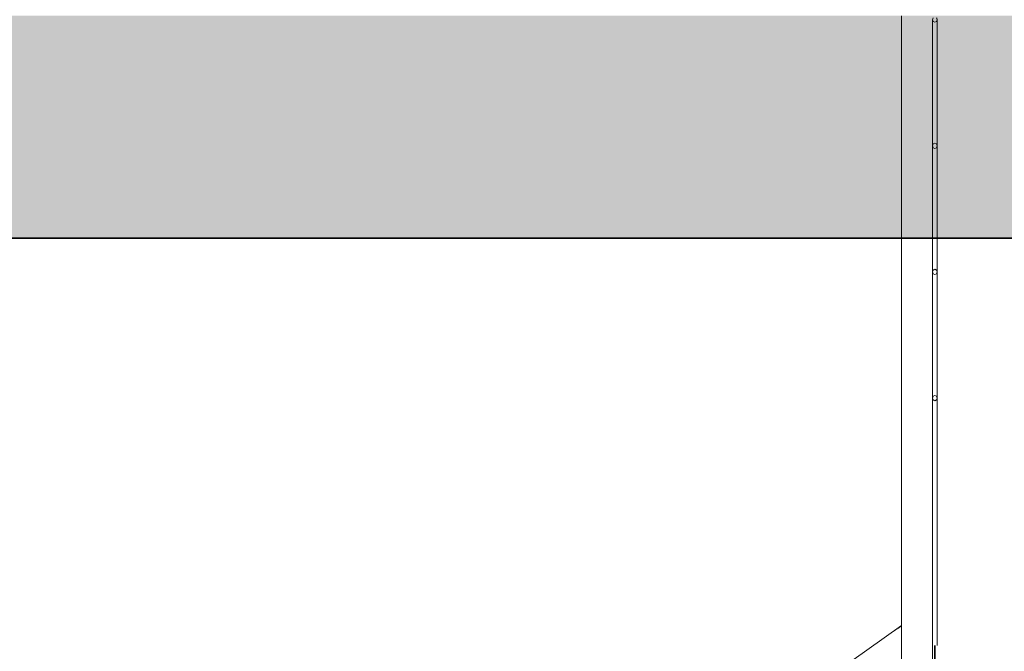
# Model space of a CAD drawing. Header units: millimetres. Extents: x -105953 to -79253, y 14617 to 35617.
# Tile 34 of 48: x -102203 to -101319, y 28957 to 29524. Entities that reach past the tile are written whole.
import ezdxf

# ---------------------------------------------------------------- set-up
doc = ezdxf.new("R2010")
doc.units = ezdxf.units.MM
doc.header["$MEASUREMENT"] = 0
doc.linetypes.add('Wipeout_Contour', pattern=[1000, 0, -1000])
doc.layers.add('Nowe_Konstrukcja - Schody', color=7, linetype='Continuous')
doc.layers.add('Nowe_Konstrukcja - Schody_Nr_pióra__101', color=250, linetype='Continuous', lineweight=13, true_color=0x333333)
doc.layers.add('Nowe_Konstrukcja - Ściany zew_Nr_pióra__23', color=7, linetype='Continuous', lineweight=13, true_color=0x858585)
for name, color, linetype, lineweight in [('Nowe_Konstrukcja - Schody_Nr_pióra__3', 7, 'Continuous', 13), ('Nowe_Konstrukcja - Schody_Nr_pióra__7', 7, 'Continuous', 35), ('Nowe_Konstrukcja - Ściany zew_Nr_pióra__7', 7, 'Continuous', 35)]:
    doc.layers.add(name, color=color, linetype=linetype, lineweight=lineweight)
pattern_1 = [(45, (0, 0), (-91.92388, 91.92388), []), (45, (-45.96, 45.96), (-91.92388, 91.92388), [97.5, -32.5])]

msp = doc.modelspace()

# ---------------------------------------------------------------- wipeouts: each hides what was drawn before it
at = {"color": 254, "linetype": 'Wipeout_Contour', "lineweight": 0, "ltscale": 422057.691608}
msp.add_wipeout([(-101411.62, 28978.96), (-101534.66, 28884.53), (-101524.93, 28880.64), (-101411.62, 28978.39)], dxfattribs=at).dxf.layer = 'Nowe_Konstrukcja - Schody'

# ---------------------------------------------------------------- next in the draw order: wipeouts: each hides what was drawn before it
at = {"color": 254, "linetype": 'Wipeout_Contour', "lineweight": 0, "ltscale": 316505.667057}
msp.add_wipeout([(-101411.62, 28979.44), (-101534.66, 28884.53), (-101411.62, 28978.96)], dxfattribs=at).dxf.layer = 'Nowe_Konstrukcja - Schody'

# ---------------------------------------------------------------- next in the draw order: wipeouts: each hides what was drawn before it
at = {"color": 254, "linetype": 'Wipeout_Contour', "lineweight": 0, "ltscale": 422034.249935}
msp.add_wipeout([(-101411.62, 28973.42), (-101524.93, 28880.64), (-101516.22, 28874.81), (-101411.62, 28972.81)], dxfattribs=at).dxf.layer = 'Nowe_Konstrukcja - Schody'

# ---------------------------------------------------------------- next in the draw order: wipeouts: each hides what was drawn before it
at = {"color": 254, "linetype": 'Wipeout_Contour', "lineweight": 0, "ltscale": 316493.42722}
msp.add_wipeout([(-101524.93, 28880.64), (-101411.62, 28973.42), (-101411.62, 28978.39)], dxfattribs=at).dxf.layer = 'Nowe_Konstrukcja - Schody'

# ---------------------------------------------------------------- next in the draw order: wipeouts: each hides what was drawn before it
at = {"color": 254, "linetype": 'Wipeout_Contour', "lineweight": 0, "ltscale": 422010.881581}
msp.add_wipeout([(-101411.62, 28963.79), (-101516.22, 28874.81), (-101509.85, 28867.95), (-101411.62, 28962.84)], dxfattribs=at).dxf.layer = 'Nowe_Konstrukcja - Schody'

# ---------------------------------------------------------------- next in the draw order: wipeouts: each hides what was drawn before it
at = {"color": 254, "linetype": 'Wipeout_Contour', "lineweight": 0, "ltscale": 316479.26701}
msp.add_wipeout([(-101411.62, 28972.81), (-101516.22, 28874.81), (-101411.62, 28963.79)], dxfattribs=at).dxf.layer = 'Nowe_Konstrukcja - Schody'

# ---------------------------------------------------------------- next in the draw order: wipeouts: each hides what was drawn before it
at = {"color": 254, "linetype": 'Wipeout_Contour', "lineweight": 0, "ltscale": 316465.146957}
msp.add_wipeout([(-101411.62, 28962.84), (-101509.85, 28867.95), (-101411.62, 28951.51)], dxfattribs=at).dxf.layer = 'Nowe_Konstrukcja - Schody'

# ---------------------------------------------------------------- next in the draw order: wipeouts: each hides what was drawn before it
at = {"color": 254, "linetype": 'Wipeout_Contour', "lineweight": 0, "ltscale": 422077.968424}
msp.add_wipeout([(-101411.62, 28980.05), (-101543.92, 28885.89), (-101534.66, 28884.53), (-101411.62, 28979.44)], dxfattribs=at).dxf.layer = 'Nowe_Konstrukcja - Schody'

# ---------------------------------------------------------------- next in the draw order: wipeouts: each hides what was drawn before it
at = {"color": 254, "linetype": 'Wipeout_Contour', "lineweight": 0, "ltscale": 1054951.288113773}
msp.add_wipeout([(-101411.62, 29554.54), (-101411.62, 28619.37), (-101381.62, 28619.37), (-101381.62, 28768.63), (-101383.03, 28769.33), (-101383.62, 28771.02), (-101383.62, 29541.55), (-101391.18, 29543.36), (-101399.29, 29549.85), (-101401.91, 29554.54)], dxfattribs=at).dxf.layer = 'Nowe_Konstrukcja - Schody'

# ---------------------------------------------------------------- next in the draw order: linework, layer by layer
at = {"layer": 'Nowe_Konstrukcja - Schody_Nr_pióra__101', "color": 250, "linetype": 'Continuous', "lineweight": 13, "true_color": 0x333333}
for p, q in [((-101411.62, 28619.37), (-101411.62, 29527.94)), ((-101543.92, 28885.89), (-101411.62, 28980.05))]:
    msp.add_line(p, q, dxfattribs=at)

# ---------------------------------------------------------------- next in the draw order: wipeouts: each hides what was drawn before it
at = {"color": 254, "linetype": 'Wipeout_Contour', "lineweight": 0, "ltscale": 738768.075155}
msp.add_wipeout([(-101379.62, 29541.55), (-101379.62, 28962.23), (-101351.62, 28962.23), (-101351.62, 29554.54), (-101361.32, 29554.54), (-101363.94, 29549.85), (-101372.05, 29543.36)], dxfattribs=at).dxf.layer = 'Nowe_Konstrukcja - Schody'

# ---------------------------------------------------------------- next in the draw order: wipeouts: each hides what was drawn before it
at = {"color": 254, "linetype": 'Wipeout_Contour', "lineweight": 0, "ltscale": 421771.296183}
msp.add_wipeout([(-101383.62, 28890.8), (-101383.03, 28889.62), (-101383.03, 29061.05), (-101383.62, 29062.23)], dxfattribs=at).dxf.layer = 'Nowe_Konstrukcja - Schody'

# ---------------------------------------------------------------- next in the draw order: wipeouts: each hides what was drawn before it
at = {"color": 254, "linetype": 'Wipeout_Contour', "lineweight": 0, "ltscale": 421766.532048}
msp.add_wipeout([(-101383.03, 29061.05), (-101383.03, 28889.62), (-101381.62, 28889.13), (-101381.62, 29060.56)], dxfattribs=at).dxf.layer = 'Nowe_Konstrukcja - Schody'

# ---------------------------------------------------------------- next in the draw order: wipeouts: each hides what was drawn before it
at = {"color": 254, "linetype": 'Wipeout_Contour', "lineweight": 0, "ltscale": 421801.071544}
msp.add_wipeout([(-101381.62, 28962.23), (-101380.2, 28962.23), (-101380.2, 29061.05), (-101381.62, 29060.56)], dxfattribs=at).dxf.layer = 'Nowe_Konstrukcja - Schody'

# ---------------------------------------------------------------- next in the draw order: wipeouts: each hides what was drawn before it
at = {"color": 254, "linetype": 'Wipeout_Contour', "lineweight": 0, "ltscale": 421797.684067}
msp.add_wipeout([(-101380.2, 29061.05), (-101380.2, 28962.23), (-101379.62, 28962.23), (-101379.62, 29062.23)], dxfattribs=at).dxf.layer = 'Nowe_Konstrukcja - Schody'

# ---------------------------------------------------------------- next in the draw order: linework, layer by layer
at = {"layer": 'Nowe_Konstrukcja - Schody_Nr_pióra__7', "color": 7, "linetype": 'Continuous', "lineweight": 35}
msp.add_line((-101381.62, 28902.24), (-101381.62, 28962.23), dxfattribs=at)

# ---------------------------------------------------------------- next in the draw order: wipeouts: each hides what was drawn before it
at = {"color": 254, "linetype": 'Wipeout_Contour', "lineweight": 0, "ltscale": 421932.813443}
msp.add_wipeout([(-101383.62, 29184.37), (-101383.62, 29062.23), (-101383.03, 29061.05), (-101383.03, 29182.68)], dxfattribs=at).dxf.layer = 'Nowe_Konstrukcja - Schody'

# ---------------------------------------------------------------- next in the draw order: wipeouts: each hides what was drawn before it
at = {"color": 254, "linetype": 'Wipeout_Contour', "lineweight": 0, "ltscale": 421927.846812}
msp.add_wipeout([(-101383.03, 29061.05), (-101381.62, 29060.56), (-101381.62, 29181.98), (-101383.03, 29182.68)], dxfattribs=at).dxf.layer = 'Nowe_Konstrukcja - Schody'

# ---------------------------------------------------------------- next in the draw order: wipeouts: each hides what was drawn before it
at = {"color": 254, "linetype": 'Wipeout_Contour', "lineweight": 0, "ltscale": 421922.409822}
msp.add_wipeout([(-101381.62, 29060.56), (-101380.2, 29061.05), (-101380.2, 29182.68), (-101381.62, 29181.98)], dxfattribs=at).dxf.layer = 'Nowe_Konstrukcja - Schody'

# ---------------------------------------------------------------- next in the draw order: wipeouts: each hides what was drawn before it
at = {"color": 254, "linetype": 'Wipeout_Contour', "lineweight": 0, "ltscale": 421919.687419}
msp.add_wipeout([(-101380.2, 29182.68), (-101380.2, 29061.05), (-101379.62, 29062.23), (-101379.62, 29184.37)], dxfattribs=at).dxf.layer = 'Nowe_Konstrukcja - Schody'

# ---------------------------------------------------------------- next in the draw order: linework, layer by layer
at = {"layer": 'Nowe_Konstrukcja - Schody_Nr_pióra__101', "color": 250, "linetype": 'Continuous', "lineweight": 13, "true_color": 0x333333}
for p, q in [((-101383.62, 28890.8), (-101383.62, 29062.23)), ((-101379.62, 28962.23), (-101379.62, 29062.23))]:
    msp.add_line(p, q, dxfattribs=at)

# ---------------------------------------------------------------- next in the draw order: wipeouts: each hides what was drawn before it
at = {"color": 254, "linetype": 'Wipeout_Contour', "lineweight": 0, "ltscale": 422063.865716}
msp.add_wipeout([(-101383.62, 29297.7), (-101383.62, 29184.37), (-101383.03, 29186.06), (-101383.03, 29296.01)], dxfattribs=at).dxf.layer = 'Nowe_Konstrukcja - Schody'

# ---------------------------------------------------------------- next in the draw order: wipeouts: each hides what was drawn before it
at = {"color": 254, "linetype": 'Wipeout_Contour', "lineweight": 0, "ltscale": 422060.020058}
msp.add_wipeout([(-101381.62, 29295.31), (-101383.03, 29296.01), (-101383.03, 29186.06), (-101381.62, 29186.77)], dxfattribs=at).dxf.layer = 'Nowe_Konstrukcja - Schody'

# ---------------------------------------------------------------- next in the draw order: wipeouts: each hides what was drawn before it
at = {"color": 254, "linetype": 'Wipeout_Contour', "lineweight": 0, "ltscale": 422054.58479}
msp.add_wipeout([(-101381.62, 29295.31), (-101381.62, 29186.77), (-101380.2, 29186.06), (-101380.2, 29296.01)], dxfattribs=at).dxf.layer = 'Nowe_Konstrukcja - Schody'

# ---------------------------------------------------------------- next in the draw order: wipeouts: each hides what was drawn before it
at = {"color": 254, "linetype": 'Wipeout_Contour', "lineweight": 0, "ltscale": 422050.743806}
msp.add_wipeout([(-101380.2, 29186.06), (-101379.62, 29184.37), (-101379.62, 29297.7), (-101380.2, 29296.01)], dxfattribs=at).dxf.layer = 'Nowe_Konstrukcja - Schody'

# ---------------------------------------------------------------- next in the draw order: hatches: boundary and pattern name
at = {"layer": 'Nowe_Konstrukcja - Schody_Nr_pióra__101', "linetype": 'Continuous', "lineweight": 13, "true_color": 0x333333}
h = msp.add_hatch(dxfattribs=at)
h.set_pattern_fill('Beton_zbrojony_0001', color=250, style=0, pattern_type=2)
h.set_pattern_definition(pattern_1)
h.paths.add_polyline_path([(-101383.03, 29186.06), (-101383.62, 29184.37), (-101383.03, 29182.68), (-101381.62, 29181.98), (-101380.2, 29182.68), (-101379.62, 29184.37), (-101380.2, 29186.06), (-101381.62, 29186.77)])

# ---------------------------------------------------------------- next in the draw order: linework, layer by layer
at = {"layer": 'Nowe_Konstrukcja - Schody_Nr_pióra__101', "color": 250, "linetype": 'Continuous', "lineweight": 13, "true_color": 0x333333}
for p, q in [((-101383.62, 29062.23), (-101383.62, 29184.37)), ((-101379.62, 29062.23), (-101379.62, 29184.37))]:
    msp.add_line(p, q, dxfattribs=at)
at = {"layer": 'Nowe_Konstrukcja - Schody_Nr_pióra__3', "color": 7, "linetype": 'Continuous', "lineweight": 13}
for p, q in [((-101383.62, 29184.37), (-101383.03, 29186.06)), ((-101383.03, 29182.68), (-101383.62, 29184.37)), ((-101383.03, 29186.06), (-101381.62, 29186.77)), ((-101381.62, 29181.98), (-101383.03, 29182.68)), ((-101380.2, 29186.06), (-101381.62, 29186.77)), ((-101381.62, 29181.98), (-101380.2, 29182.68)), ((-101379.62, 29184.37), (-101380.2, 29186.06)), ((-101380.2, 29182.68), (-101379.62, 29184.37))]:
    msp.add_line(p, q, dxfattribs=at)

# ---------------------------------------------------------------- next in the draw order: wipeouts: each hides what was drawn before it
at = {"color": 254, "linetype": 'Wipeout_Contour', "lineweight": 0, "ltscale": 422189.720059}
msp.add_wipeout([(-101383.62, 29411.04), (-101383.62, 29297.7), (-101383.03, 29299.4), (-101383.03, 29409.34)], dxfattribs=at).dxf.layer = 'Nowe_Konstrukcja - Schody'

# ---------------------------------------------------------------- next in the draw order: wipeouts: each hides what was drawn before it
at = {"color": 254, "linetype": 'Wipeout_Contour', "lineweight": 0, "ltscale": 422185.875549}
msp.add_wipeout([(-101381.62, 29408.64), (-101383.03, 29409.34), (-101383.03, 29299.4), (-101381.62, 29300.1)], dxfattribs=at).dxf.layer = 'Nowe_Konstrukcja - Schody'

# ---------------------------------------------------------------- next in the draw order: wipeouts: each hides what was drawn before it
at = {"color": 254, "linetype": 'Wipeout_Contour', "lineweight": 0, "ltscale": 422180.441901}
msp.add_wipeout([(-101381.62, 29408.64), (-101381.62, 29300.1), (-101380.2, 29299.4), (-101380.2, 29409.34)], dxfattribs=at).dxf.layer = 'Nowe_Konstrukcja - Schody'

# ---------------------------------------------------------------- next in the draw order: wipeouts: each hides what was drawn before it
at = {"color": 254, "linetype": 'Wipeout_Contour', "lineweight": 0, "ltscale": 422176.602061}
msp.add_wipeout([(-101380.2, 29299.4), (-101379.62, 29297.7), (-101379.62, 29411.04), (-101380.2, 29409.34)], dxfattribs=at).dxf.layer = 'Nowe_Konstrukcja - Schody'

# ---------------------------------------------------------------- next in the draw order: hatches: boundary and pattern name
at = {"layer": 'Nowe_Konstrukcja - Schody_Nr_pióra__101', "linetype": 'Continuous', "lineweight": 13, "true_color": 0x333333}
h = msp.add_hatch(dxfattribs=at)
h.set_pattern_fill('Beton_zbrojony_0001', color=250, style=0, pattern_type=2)
h.set_pattern_definition(pattern_1)
h.paths.add_polyline_path([(-101383.03, 29299.4), (-101383.62, 29297.7), (-101383.03, 29296.01), (-101381.62, 29295.31), (-101380.2, 29296.01), (-101379.62, 29297.7), (-101380.2, 29299.4), (-101381.62, 29300.1)])

# ---------------------------------------------------------------- next in the draw order: linework, layer by layer
at = {"layer": 'Nowe_Konstrukcja - Schody_Nr_pióra__101', "color": 250, "linetype": 'Continuous', "lineweight": 13, "true_color": 0x333333}
for p, q in [((-101383.62, 29184.37), (-101383.62, 29297.7)), ((-101379.62, 29184.37), (-101379.62, 29297.7))]:
    msp.add_line(p, q, dxfattribs=at)
at = {"layer": 'Nowe_Konstrukcja - Schody_Nr_pióra__3', "color": 7, "linetype": 'Continuous', "lineweight": 13}
for p, q in [((-101383.62, 29297.7), (-101383.03, 29299.4)), ((-101383.03, 29296.01), (-101383.62, 29297.7)), ((-101383.03, 29299.4), (-101381.62, 29300.1)), ((-101381.62, 29295.31), (-101383.03, 29296.01)), ((-101380.2, 29299.4), (-101381.62, 29300.1)), ((-101381.62, 29295.31), (-101380.2, 29296.01)), ((-101379.62, 29297.7), (-101380.2, 29299.4)), ((-101380.2, 29296.01), (-101379.62, 29297.7))]:
    msp.add_line(p, q, dxfattribs=at)
at = {"layer": 'Nowe_Konstrukcja - Ściany zew_Nr_pióra__7', "color": 7, "linetype": 'Continuous', "lineweight": 35}
msp.add_line((-102846.62, 29327.95), (-100086.61, 29327.95), dxfattribs=at)
at = {"layer": 'Nowe_Konstrukcja - Ściany zew_Nr_pióra__7', "color": 7, "linetype": 'Continuous', "lineweight": 35, "flags": 128}
msp.add_lwpolyline([(-102846.61, 25927.94), (-102846.61, 29327.95), (-100086.61, 29327.95), (-100086.61, 26047.95), (-100086.61, 25927.94)], close=True, dxfattribs=at)

# ---------------------------------------------------------------- next in the draw order: wipeouts: each hides what was drawn before it
at = {"color": 254, "linetype": 'Wipeout_Contour', "lineweight": 0, "ltscale": 422316.023525}
msp.add_wipeout([(-101383.62, 29524.37), (-101383.62, 29411.04), (-101383.03, 29412.73), (-101383.03, 29522.68)], dxfattribs=at).dxf.layer = 'Nowe_Konstrukcja - Schody'

# ---------------------------------------------------------------- next in the draw order: wipeouts: each hides what was drawn before it
at = {"color": 254, "linetype": 'Wipeout_Contour', "lineweight": 0, "ltscale": 422312.180166}
msp.add_wipeout([(-101381.62, 29521.98), (-101383.03, 29522.68), (-101383.03, 29412.73), (-101381.62, 29413.43)], dxfattribs=at).dxf.layer = 'Nowe_Konstrukcja - Schody'

# ---------------------------------------------------------------- next in the draw order: wipeouts: each hides what was drawn before it
at = {"color": 254, "linetype": 'Wipeout_Contour', "lineweight": 0, "ltscale": 422306.748144}
msp.add_wipeout([(-101381.62, 29521.98), (-101381.62, 29413.43), (-101380.2, 29412.73), (-101380.2, 29522.68)], dxfattribs=at).dxf.layer = 'Nowe_Konstrukcja - Schody'

# ---------------------------------------------------------------- next in the draw order: wipeouts: each hides what was drawn before it
at = {"color": 254, "linetype": 'Wipeout_Contour', "lineweight": 0, "ltscale": 422302.90945}
msp.add_wipeout([(-101380.2, 29412.73), (-101379.62, 29411.04), (-101379.62, 29524.37), (-101380.2, 29522.68)], dxfattribs=at).dxf.layer = 'Nowe_Konstrukcja - Schody'

# ---------------------------------------------------------------- next in the draw order: hatches: boundary and pattern name
at = {"layer": 'Nowe_Konstrukcja - Schody_Nr_pióra__101', "linetype": 'Continuous', "lineweight": 13, "true_color": 0x333333}
h = msp.add_hatch(dxfattribs=at)
h.set_pattern_fill('Beton_zbrojony_0001', color=250, style=0, pattern_type=2)
h.set_pattern_definition(pattern_1)
h.paths.add_polyline_path([(-101383.03, 29526.06), (-101383.62, 29524.37), (-101383.03, 29522.68), (-101381.62, 29521.98), (-101380.2, 29522.68), (-101379.62, 29524.37), (-101380.2, 29526.06), (-101381.62, 29526.77)])
h = msp.add_hatch(dxfattribs=at)
h.set_pattern_fill('Beton_zbrojony_0001', color=250, style=0, pattern_type=2)
h.set_pattern_definition(pattern_1)
h.paths.add_polyline_path([(-101383.03, 29412.73), (-101383.62, 29411.04), (-101383.03, 29409.34), (-101381.62, 29408.64), (-101380.2, 29409.34), (-101379.62, 29411.04), (-101380.2, 29412.73), (-101381.62, 29413.43)])
at = {"layer": 'Nowe_Konstrukcja - Ściany zew_Nr_pióra__23', "linetype": 'Continuous', "lineweight": 13, "true_color": 0x858585}
h = msp.add_hatch(dxfattribs=at)
h.set_pattern_fill('Beton_zbrojony_0001', color=252, style=0, pattern_type=2)
h.set_pattern_definition(pattern_1)
h.paths.add_polyline_path([(-103086.62, 32727.95), (-103086.61, 18993.94), (-102846.61, 18993.94), (-102846.61, 22127.94), (-100086.61, 22127.94), (-100086.62, 18993.94), (-99846.62, 18993.94), (-99846.62, 32927.95), (-100086.62, 32927.95), (-100086.61, 29527.94), (-102846.61, 29527.94), (-102846.62, 32727.95), (-102846.61, 32927.95), (-103086.62, 32927.95)])
h.paths.add_polyline_path([(-102846.61, 25927.94), (-102846.61, 29327.95), (-100086.61, 29327.95), (-100086.61, 26047.95), (-100086.61, 25927.94)], flags=0)
h.paths.add_polyline_path([(-102846.61, 22327.94), (-102846.61, 25727.95), (-100086.61, 25727.95), (-100086.61, 25587.95), (-100086.61, 25567.94), (-100086.61, 25547.94), (-100086.61, 22447.95), (-100086.61, 22327.94)], flags=0)

# ---------------------------------------------------------------- next in the draw order: linework, layer by layer
at = {"layer": 'Nowe_Konstrukcja - Schody_Nr_pióra__101', "color": 250, "linetype": 'Continuous', "lineweight": 13, "true_color": 0x333333}
for p, q in [((-101383.62, 29411.04), (-101383.62, 29524.37)), ((-101379.62, 29411.04), (-101379.62, 29524.37)), ((-101383.62, 29297.7), (-101383.62, 29411.04)), ((-101379.62, 29297.7), (-101379.62, 29411.04))]:
    msp.add_line(p, q, dxfattribs=at)
at = {"layer": 'Nowe_Konstrukcja - Schody_Nr_pióra__3', "color": 7, "linetype": 'Continuous', "lineweight": 13}
for p, q in [((-101383.62, 29524.37), (-101383.03, 29526.06)), ((-101379.62, 29524.37), (-101380.2, 29526.06)), ((-101383.03, 29522.68), (-101383.62, 29524.37)), ((-101381.62, 29521.98), (-101383.03, 29522.68)), ((-101381.62, 29521.98), (-101380.2, 29522.68)), ((-101380.2, 29522.68), (-101379.62, 29524.37)), ((-101383.62, 29411.04), (-101383.03, 29412.73)), ((-101383.03, 29409.34), (-101383.62, 29411.04)), ((-101383.03, 29412.73), (-101381.62, 29413.43)), ((-101380.2, 29412.73), (-101381.62, 29413.43)), ((-101379.62, 29411.04), (-101380.2, 29412.73)), ((-101380.2, 29409.34), (-101379.62, 29411.04)), ((-101381.62, 29408.64), (-101383.03, 29409.34)), ((-101381.62, 29408.64), (-101380.2, 29409.34))]:
    msp.add_line(p, q, dxfattribs=at)

doc.saveas('drawing.dxf')
